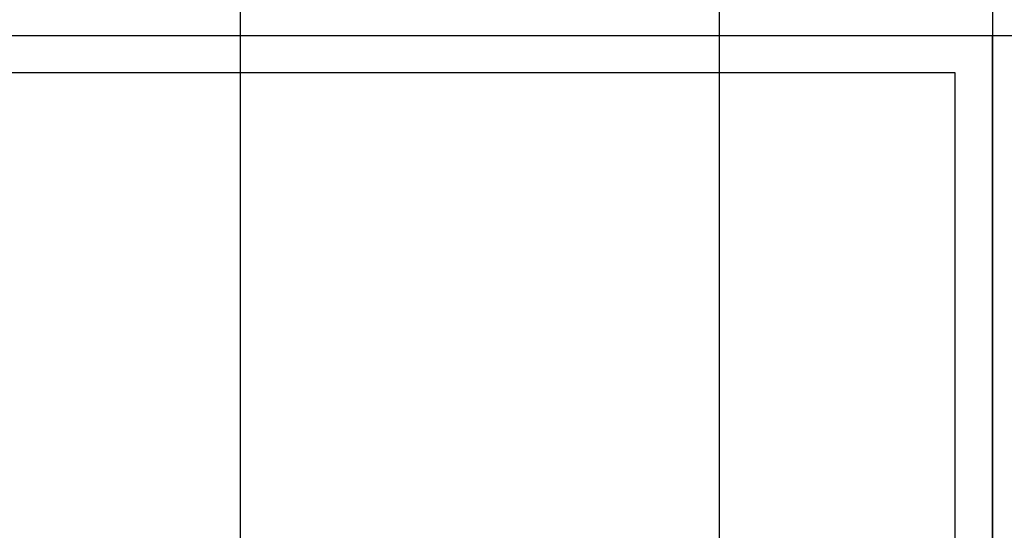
# Model space of a CAD drawing. Header units: millimetres. Extents: x 0 to 420, y 0 to 297.
# Tile 72 of 95: x 186 to 218, y 213 to 230. Entities that reach past the tile are written whole.
import ezdxf

# ---------------------------------------------------------------- set-up
doc = ezdxf.new("R2010")
doc.units = ezdxf.units.MM
doc.layers.add('LINE_000000', color=7, linetype='Continuous')

msp = doc.modelspace()

# ---------------------------------------------------------------- linework, layer by layer
at = {"layer": 'LINE_000000', "lineweight": 25}
for p, q in [((218.017, 238.802), (218.017, 85.937)), ((193.548, 231.606), (193.548, 85.937)), ((209.127, 231.606), (209.127, 85.937)), ((235.924, 229.404), (140.928, 229.404))]:
    msp.add_line(p, q, dxfattribs=at)
for points in [[(218.017, 209.042), (218.017, 229.404), (162.052, 229.404), (162.052, 209.042)], [(163.28, 209.042), (163.28, 228.219), (216.789, 228.219), (216.789, 209.042)]]:
    msp.add_lwpolyline(points, dxfattribs=at)

doc.saveas('drawing.dxf')
